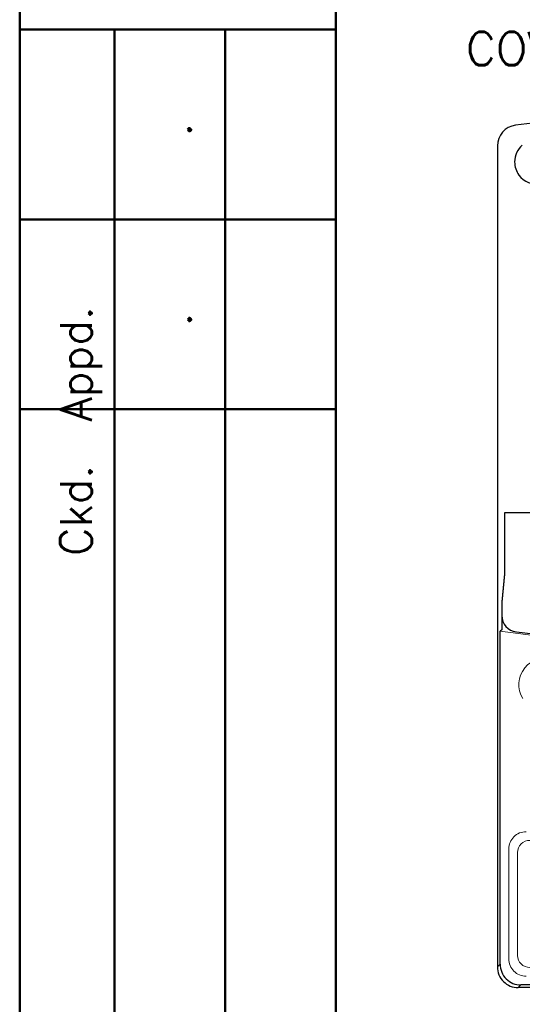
# Model space of a CAD drawing. Extents: x 0 to 501, y 0 to 279.
# Tile 2 of 12: x 6 to 37, y 41 to 100. Entities that reach past the tile are written whole.
import ezdxf
from ezdxf.enums import TextEntityAlignment as Align

# ---------------------------------------------------------------- set-up
doc = ezdxf.new("R2010")
doc.units = 0
doc.header["$LTSCALE"] = 0.5
doc.header["$MEASUREMENT"] = 0
doc.layers.add('FINE', color=5, linetype='Continuous', lineweight=9)
doc.layers.add('FORMAT', color=7, linetype='Continuous')
doc.styles.add('ROMANS', font='romans', dxfattribs={"height": 2.5})

# ---------------------------------------------------------------- blocks, each defined once
blk = doc.blocks.new('FORMAT-FIXED')
at = {"layer": 'FORMAT', "color": 1, "lineweight": 50}
for p, q in [((6.5, 272.238), (6.5, 6.5)), ((25.5, 272.238), (25.5, 6.5)), ((6.5, 99.336), (25.5, 99.336)), ((12.2, 99.336), (12.2, 6.5)), ((18.85, 99.336), (18.85, 6.5)), ((6.5, 87.936), (25.5, 87.936)), ((6.5, 76.536), (25.5, 76.536))]:
    blk.add_line(p, q, dxfattribs=at)
at = {"layer": 'FORMAT', "color": 7, "linetype": 'Continuous', "style": 'ROMANS'}
blk.add_text('Iss.  Date  Modification                   Ckd.  Appd.', height=1.9, rotation=90, dxfattribs=at).set_placement((10.825, 7.99))

msp = doc.modelspace()

# ---------------------------------------------------------------- linework, layer by layer
at = {"color": 7}
for p, q in [((36.269, 91.393), (36.238, 91.393)), ((69.779, 70.32), (35.628, 70.32)), ((35.628, 70.32), (35.628, 66.649)), ((35.628, 70.237), (35.63, 66.629)), ((35.628, 66.649), (35.463, 64.976)), ((35.463, 64.976), (35.463, 63.296)), ((35.462, 63.296), (35.367, 63.213)), ((36.616, 41.967), (36.452, 41.803)), ((68.792, 41.967), (36.616, 41.967))]:
    msp.add_line(p, q, dxfattribs=at)
at = {"color": 7, "linetype": 'Continuous'}
for p, q in [((35.63, 66.629), (35.465, 64.956)), ((68.955, 41.803), (36.452, 41.803))]:
    msp.add_line(p, q, dxfattribs=at)
at = {"color": 7}
msp.add_lwpolyline([(35.204, 92.358), (35.204, 43.051), (35.367, 43.215), (35.367, 63.213)], dxfattribs=at)
at = {"color": 7, "linetype": 'Continuous'}
msp.add_lwpolyline([(35.463, 64.956), (35.463, 64.158, 0.37899), (36.341, 63.166, 0.060945), (69.066, 63.166, 0.37899), (69.945, 64.158), (69.945, 64.956), (69.779, 66.629), (69.779, 70.237)], format="xyb", dxfattribs=at)
at = {"color": 7}
for centre, radius, start, end in [((52.704, -30.322), 125, 82.4543, 97.54568), ((36.451, 92.358), 1.247, 97.50815, 180.03215), ((37.566, 91.397), 1.327, 130.77478, 155.50226), ((37.572, 91.393), 1.335, 216.27882, 48.32956), ((37.577, 91.393), 1.339, 155.53305, 180.00853), ((37.573, 91.392), 1.335, 179.95892, 216.22848), ((36.615, 43.214), 1.248, 179.96895, 270.03105), ((36.451, 43.051), 1.248, 179.9691, 270.03093)]:
    msp.add_arc(centre, radius, start, end, dxfattribs=at)
at = {"layer": 'FINE', "color": 5}
for p, q in [((35.892, 43.529), (35.892, 50.131)), ((36.413, 43.745), (36.413, 49.915))]:
    msp.add_line(p, q, dxfattribs=at)
msp.add_lwpolyline([(36.929, 51.168, 0.419511), (35.892, 50.131, 0.419511)], format="xyb", dxfattribs=at)
for centre, radius, start, end in [((52.704, 187.03), 125.024, 262.02943, 277.97037), ((38.079, 60.003), 1.59, 0, 211.61104), ((37.139, 49.921), 0.726, 89.498, 180.502), ((36.92, 43.52), 1.028, 179.48335, 270.51388), ((37.139, 43.738), 0.726, 179.47021, 270.52979)]:
    msp.add_arc(centre, radius, start, end, dxfattribs=at)

# ---------------------------------------------------------------- block references
at = {"layer": 'FORMAT'}
msp.add_blockref('FORMAT-FIXED', (0, 0), dxfattribs=at)

# ---------------------------------------------------------------- texts
at = {"color": 7, "style": 'ROMANS'}
msp.add_text('COVER REMOVED', height=2, dxfattribs=at).set_placement((33.315, 97.196))
at = {"layer": 'FORMAT', "color": 7, "linetype": 'Continuous', "style": 'ROMANS'}
for p in [(16.788, 93.329), (16.788, 81.929)]:
    msp.add_text('.', height=1.9, rotation=90, dxfattribs=at).set_placement(p, align=Align.CENTER)

doc.saveas('drawing.dxf')
